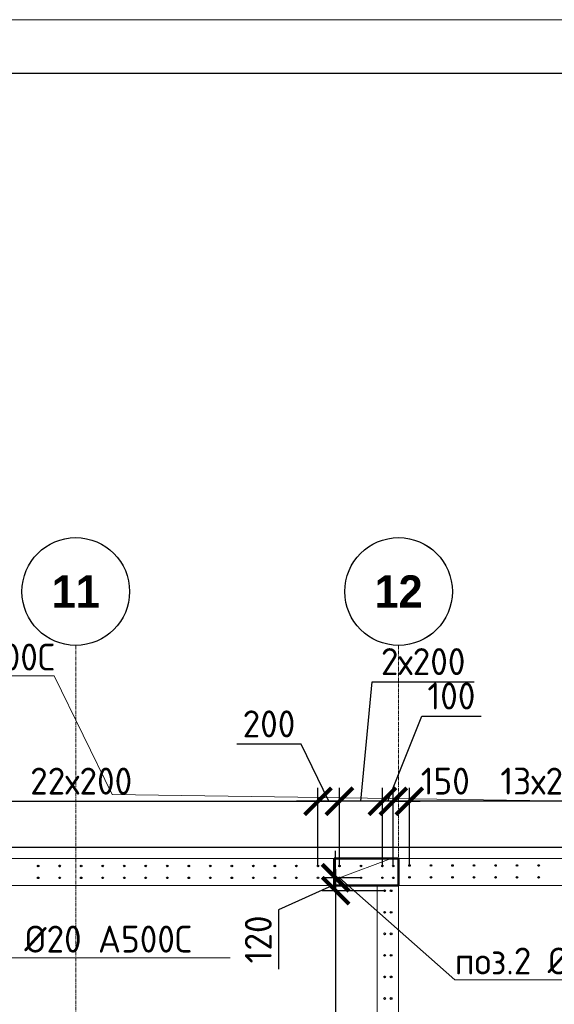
# Model space of a CAD drawing. Header units: millimetres. Extents: x -56135 to 1694203, y -446411 to -23139.
# Tile 245 of 256: x 994036 to 999005, y -107403 to -98264. Entities that reach past the tile are written whole.
import ezdxf
from ezdxf import colors
from ezdxf.entities.mleader import LeaderData, LeaderLine
from ezdxf.math import Vec2, Vec3

# ---------------------------------------------------------------- set-up
doc = ezdxf.new("R2010")
doc.units = ezdxf.units.MM
for name, pattern in [('01 Штриховая _4 мм_', [6, 3.5, -2.5]), ('______5', [1100, 800, -100, 100, -100]), ('HIDDEN2', [4.7625, 3.175, -1.5875]), ('осевая', [50.8, 31.75, -6.35, 6.35, -6.35])]:
    doc.linetypes.add(name, pattern=pattern)
for name, color, linetype, lineweight in [('0 Фундамент', 5, 'Continuous', 30), ('1 Стены', 3, 'Continuous', 30), ('Оси', 40, '______5', 18), ('подоснова', 151, 'Continuous', 5), ('РАЗМЕРЫ', 1, 'Continuous', 9), ('СТЕНЫ', 3, 'Continuous', 30), ('ТОНКИЕ', 7, 'Continuous', 9)]:
    doc.layers.add(name, color=color, linetype=linetype, lineweight=lineweight)
doc.layers.add('ТОЛСТЫЕ_ОСНОВНЫЕ', color=6, linetype='Continuous')
doc.styles.add('Century Gothic', font='GOTHIC.TTF')
doc.styles.add('GOST-2.304_Type-B', font='GOST_Common.ttf')
doc.dimstyles.new('СПДС', dxfattribs={"dimscale": 100, "dimtxt": 2.5, "dimasz": 2.5, "dimexe": 1.25, "dimexo": 0, "dimtad": 1, "dimdec": 0, "dimtxsty": 'GOST-2.304_Type-B', "dimblk": 'ARCHTICK', "dimcen": 2.5, "dimdle": 2, "dimadec": 0, "dimazin": 2, "dimtfac": 0.75, "dimtdec": 0, "dimtmove": 1, "dimatfit": 3, "dimfxl": 1, "dimtolj": 1, "dimarcsym": 1})

# ---------------------------------------------------------------- blocks, each defined once
blk = doc.blocks.new('NSY101')
at = {"color": 0, "linetype": 'ByBlock', "lineweight": -2}
blk.add_circle((0, 0), 50, dxfattribs=at)
blk = doc.blocks.new('оси 2.2-2.3')
at = {"layer": 'Оси', "color": 16, "linetype": 'осевая', "lineweight": 0, "transparency": 33554687}
for p, q in [((508254.9, -104267.9), (508254.9, -134893.5)), ((511254.9, -104267.9), (511254.9, -134893.5)), ((468076.3, -106495.4), (524372.9, -106495.4))]:
    blk.add_line(p, q, dxfattribs=at)
at = {"layer": 'Оси', "color": 16, "linetype": 'Continuous', "lineweight": 25, "transparency": 33554687, "xscale": 9.999999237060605, "yscale": 9.999999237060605, "zscale": 9.999999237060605}
for p in [(508254.4, -103767.9), (511254.4, -103767.9)]:
    blk.add_blockref('NSY101', p, dxfattribs=at)
at = {"layer": 'Оси', "color": 16, "linetype": 'Continuous', "lineweight": 25, "transparency": 33554687, "char_height": 300, "width": 620, "attachment_point": 5, "style": 'Century Gothic'}
for s, insert in [('\\A1;{\\fCentury Gothic|i0|b1;\\H300.000000;\\W1.000000;\\C16;11}\\P', (508254.4, -103767.9)), ('\\A1;{\\fCentury Gothic|i0|b1;\\H300.000000;\\W1.000000;\\C16;12}\\P', (511254.4, -103767.9))]:
    blk.add_mtext(s, dxfattribs=dict(at, insert=insert))
blk = doc.blocks.new('*U43')
at = {"layer": 'ТОЛСТЫЕ_ОСНОВНЫЕ', "color": 6}
blk.add_lwpolyline([(20, 5), (886, 5), (886, 415), (20, 415)], close=True, dxfattribs=at)
at = {"layer": 'ТОНКИЕ'}
blk.add_lwpolyline([(0, 0), (891, 0), (891, 420), (0, 420)], close=True, dxfattribs=at)
blk = doc.blocks.new('стены тп')
at = {"layer": '1 Стены', "color": 252, "linetype": 'HIDDEN2', "lineweight": 0, "true_color": 0x939598}
for p, q in [((909390.6, -187275.6), (862265.6, -187275.6)), ((889590.4, -187525.6), (899190.4, -187525.6)), ((899190.4, -187525.6), (899190.4, -188275.6)), ((899190.7, -187525.6), (899190.7, -192525.6)), ((899390.6, -187525.6), (904964.2, -187525.6)), ((899390.6, -188275.6), (899390.6, -187525.6)), ((899390.6, -192525.6), (899390.6, -187525.6))]:
    blk.add_line(p, q, dxfattribs=at)
blk = doc.blocks.new('_None')
blk = doc.blocks.new('_ArchTick')
at = {"color": 0, "linetype": 'ByBlock', "const_width": 0.15}
blk.add_lwpolyline([(-0.5, -0.5), (0.5, 0.5)], dxfattribs=at)
blk = doc.blocks.new('*D646')
at = {"layer": 'DEFPOINTS', "color": 0, "transparency": 16777216}
for p in [(996808.1, -105519), (992408.1, -106118.8, -720), (996808.1, -106118.8, -720)]:
    blk.add_point(p, dxfattribs=at)
at = {"layer": 'РАЗМЕРЫ', "color": 0, "lineweight": -2, "transparency": 16777216}
for p, q in [((992408.1, -106118.8), (992408.1, -105394)), ((996808.1, -106118.8), (996808.1, -105394)), ((992208.1, -105519), (997008.1, -105519))]:
    blk.add_line(p, q, dxfattribs=at)
at = {"layer": 'РАЗМЕРЫ', "color": 0, "lineweight": -2, "transparency": 16777216, "xscale": 250, "yscale": 250, "zscale": 250, "rotation": 180}
blk.add_blockref('_ArchTick', (992408.1, -105519), dxfattribs=at)
at = {"layer": 'РАЗМЕРЫ', "color": 0, "lineweight": -2, "transparency": 16777216, "xscale": 250, "yscale": 250, "zscale": 250}
blk.add_blockref('_ArchTick', (996808.1, -105519), dxfattribs=at)
at = {"layer": 'РАЗМЕРЫ', "color": 0, "transparency": 16777216, "insert": (994608.1, -105331.5), "char_height": 250, "attachment_point": 5, "style": 'GOST-2.304_Type-B'}
blk.add_mtext('\\A1;22х200', dxfattribs=at)
blk = doc.blocks.new('*D671')
at = {"layer": 'DEFPOINTS', "color": 0, "transparency": 16777216}
for p in [(997657.8, -105519), (997657.8, -106115, -720), (1000258.3, -106118.8)]:
    blk.add_point(p, dxfattribs=at)
at = {"layer": 'РАЗМЕРЫ', "color": 0, "lineweight": -2, "transparency": 16777216}
for p, q in [((997657.8, -106115), (997657.8, -105394)), ((1000258.3, -106118.8), (1000258.3, -105394)), ((1000458.3, -105519), (997457.8, -105519))]:
    blk.add_line(p, q, dxfattribs=at)
at = {"layer": 'РАЗМЕРЫ', "color": 0, "lineweight": -2, "transparency": 16777216, "xscale": 250, "yscale": 250, "zscale": 250, "rotation": 180}
blk.add_blockref('_ArchTick', (997657.8, -105519), dxfattribs=at)
at = {"layer": 'РАЗМЕРЫ', "color": 0, "lineweight": -2, "transparency": 16777216, "xscale": 250, "yscale": 250, "zscale": 250}
blk.add_blockref('_ArchTick', (1000258.3, -105519), dxfattribs=at)
at = {"layer": 'РАЗМЕРЫ', "color": 0, "transparency": 16777216, "insert": (998958, -105331.5), "char_height": 250, "attachment_point": 5, "style": 'GOST-2.304_Type-B'}
blk.add_mtext('\\A1;13х200', dxfattribs=at)
blk = doc.blocks.new('*D917')
at = {"layer": 'DEFPOINTS', "color": 0, "transparency": 16777216}
for p in [(997428, -106349.2, -360), (996972.5, -109949.2), (997428.5, -109949.2, -360)]:
    blk.add_point(p, dxfattribs=at)
at = {"layer": 'РАЗМЕРЫ', "color": 0, "lineweight": -2, "transparency": 16777216}
for p, q in [((996972.5, -106149.2), (996972.5, -110149.2)), ((997428, -106349.2), (996847.5, -106349.2)), ((997428.5, -109949.2), (996847.5, -109949.2))]:
    blk.add_line(p, q, dxfattribs=at)
at = {"layer": 'РАЗМЕРЫ', "color": 0, "lineweight": -2, "transparency": 16777216, "xscale": 250, "yscale": 250, "zscale": 250}
for p, rotation in [((996972.5, -106349.2), 90), ((996972.5, -109949.2), 270)]:
    blk.add_blockref('_ArchTick', p, dxfattribs=dict(at, rotation=rotation))
at = {"layer": 'РАЗМЕРЫ', "color": 0, "transparency": 16777216, "insert": (996785, -108149.2), "char_height": 250, "attachment_point": 5, "rotation": 90, "style": 'GOST-2.304_Type-B'}
blk.add_mtext('\\A1;18х200', dxfattribs=at)
blk = doc.blocks.new('*D1031')
at = {"layer": 'DEFPOINTS', "color": 0, "transparency": 16777216}
for p in [(997508, -105519), (997508, -106019.1), (997657.8, -106115, -720)]:
    blk.add_point(p, dxfattribs=at)
at = {"layer": 'РАЗМЕРЫ', "color": 0, "lineweight": -2, "transparency": 16777216}
for p, q in [((997508, -106019.1), (997508, -105394)), ((997657.8, -106115), (997657.8, -105394)), ((997857.8, -105519), (997308, -105519))]:
    blk.add_line(p, q, dxfattribs=at)
at = {"layer": 'РАЗМЕРЫ', "color": 0, "lineweight": -2, "transparency": 16777216, "xscale": 250, "yscale": 250, "zscale": 250, "rotation": 180}
blk.add_blockref('_ArchTick', (997508, -105519), dxfattribs=at)
at = {"layer": 'РАЗМЕРЫ', "color": 0, "lineweight": -2, "transparency": 16777216, "xscale": 250, "yscale": 250, "zscale": 250}
blk.add_blockref('_ArchTick', (997657.8, -105519), dxfattribs=at)
at = {"layer": 'РАЗМЕРЫ', "color": 0, "transparency": 16777216, "insert": (997991.5, -105331.5), "char_height": 250, "attachment_point": 5, "style": 'GOST-2.304_Type-B'}
blk.add_mtext('\\A1;150', dxfattribs=at)
blk = doc.blocks.new('*D1032')
at = {"layer": 'DEFPOINTS', "color": 0, "transparency": 16777216}
for p in [(997407.5, -105519), (997407.5, -106118.6), (997508, -106119.1)]:
    blk.add_point(p, dxfattribs=at)
at = {"layer": 'РАЗМЕРЫ', "color": 0, "lineweight": -2, "transparency": 16777216}
for p, q in [((997457.8, -105519), (997773.5, -104729.1)), ((997773.5, -104729.1), (998323.5, -104729.1)), ((997407.5, -106118.6), (997407.5, -105394)), ((997508, -106119.1), (997508, -105394)), ((997407.5, -105519), (997157.5, -105519)), ((997508, -105519), (997407.5, -105519)), ((997508, -105519), (997407.5, -105519)), ((997508, -105519), (997758, -105519))]:
    blk.add_line(p, q, dxfattribs=at)
at = {"layer": 'РАЗМЕРЫ', "color": 0, "lineweight": -2, "transparency": 16777216, "xscale": 250, "yscale": 250, "zscale": 250}
blk.add_blockref('_ArchTick', (997407.5, -105519), dxfattribs=at)
at = {"layer": 'РАЗМЕРЫ', "color": 0, "lineweight": -2, "transparency": 16777216, "xscale": 250, "yscale": 250, "zscale": 250, "rotation": 180}
blk.add_blockref('_ArchTick', (997508, -105519), dxfattribs=at)
at = {"layer": 'РАЗМЕРЫ', "color": 0, "transparency": 16777216, "insert": (998048.5, -104541.6), "char_height": 250, "attachment_point": 5, "style": 'GOST-2.304_Type-B'}
blk.add_mtext('\\A1;100', dxfattribs=at)
blk = doc.blocks.new('*D1033')
at = {"layer": 'DEFPOINTS', "color": 0, "transparency": 16777216}
for p in [(997008.3, -105519), (997008.3, -106118.8), (997407.5, -106118.6)]:
    blk.add_point(p, dxfattribs=at)
at = {"layer": 'РАЗМЕРЫ', "color": 0, "lineweight": -2, "transparency": 16777216}
for p, q in [((997207.9, -105519), (997311, -104409.6)), ((997311, -104409.6), (998261, -104409.6)), ((997008.3, -106118.8), (997008.3, -105394)), ((997407.5, -106118.6), (997407.5, -105394)), ((997607.5, -105519), (996808.3, -105519))]:
    blk.add_line(p, q, dxfattribs=at)
at = {"layer": 'РАЗМЕРЫ', "color": 0, "lineweight": -2, "transparency": 16777216, "xscale": 250, "yscale": 250, "zscale": 250, "rotation": 180}
blk.add_blockref('_ArchTick', (997008.3, -105519), dxfattribs=at)
at = {"layer": 'РАЗМЕРЫ', "color": 0, "lineweight": -2, "transparency": 16777216, "xscale": 250, "yscale": 250, "zscale": 250}
blk.add_blockref('_ArchTick', (997407.5, -105519), dxfattribs=at)
at = {"layer": 'РАЗМЕРЫ', "color": 0, "transparency": 16777216, "insert": (997786, -104222.1), "char_height": 250, "attachment_point": 5, "style": 'GOST-2.304_Type-B'}
blk.add_mtext('\\A1;2х200', dxfattribs=at)
blk = doc.blocks.new('*D1034')
at = {"layer": 'DEFPOINTS', "color": 0, "transparency": 16777216}
for p in [(996808.1, -105519), (996808.1, -105843.1), (997008.3, -106118.8)]:
    blk.add_point(p, dxfattribs=at)
at = {"layer": 'РАЗМЕРЫ', "color": 0, "lineweight": -2, "transparency": 16777216}
for p, q in [((996653.2, -104987.8), (996053.2, -104987.8)), ((996908.2, -105519), (996653.2, -104987.8)), ((996808.1, -105843.1), (996808.1, -105394)), ((997008.3, -106118.8), (997008.3, -105394)), ((997208.3, -105519), (996608.1, -105519))]:
    blk.add_line(p, q, dxfattribs=at)
at = {"layer": 'РАЗМЕРЫ', "color": 0, "lineweight": -2, "transparency": 16777216, "xscale": 250, "yscale": 250, "zscale": 250, "rotation": 180}
blk.add_blockref('_ArchTick', (996808.1, -105519), dxfattribs=at)
at = {"layer": 'РАЗМЕРЫ', "color": 0, "lineweight": -2, "transparency": 16777216, "xscale": 250, "yscale": 250, "zscale": 250}
blk.add_blockref('_ArchTick', (997008.3, -105519), dxfattribs=at)
at = {"layer": 'РАЗМЕРЫ', "color": 0, "transparency": 16777216, "insert": (996353.2, -104800.3), "char_height": 250, "attachment_point": 5, "style": 'GOST-2.304_Type-B'}
blk.add_mtext('\\A1;200', dxfattribs=at)
blk = doc.blocks.new('*D1035')
at = {"layer": 'DEFPOINTS', "color": 0, "transparency": 16777216}
for p in [(996972.5, -106228.9), (997207.5, -106228.9), (997428, -106349.2, -360)]:
    blk.add_point(p, dxfattribs=at)
at = {"layer": 'РАЗМЕРЫ', "color": 0, "lineweight": -2, "transparency": 16777216}
for p, q in [((996972.5, -106228.9), (996972.5, -105978.9)), ((996972.5, -106289), (996441.3, -106526.3)), ((997207.5, -106228.9), (996847.5, -106228.9)), ((996972.5, -106349.2), (996972.5, -106228.9)), ((996972.5, -106349.2), (996972.5, -106228.9)), ((997428, -106349.2), (996847.5, -106349.2)), ((996972.5, -106349.2), (996972.5, -106599.2)), ((996441.3, -106526.3), (996441.3, -107076.3))]:
    blk.add_line(p, q, dxfattribs=at)
at = {"layer": 'РАЗМЕРЫ', "color": 0, "lineweight": -2, "transparency": 16777216, "xscale": 250, "yscale": 250, "zscale": 250}
for p, rotation in [((996972.5, -106228.9), 270), ((996972.5, -106349.2), 90)]:
    blk.add_blockref('_ArchTick', p, dxfattribs=dict(at, rotation=rotation))
at = {"layer": 'РАЗМЕРЫ', "color": 0, "transparency": 16777216, "insert": (996253.8, -106801.3), "char_height": 250, "attachment_point": 5, "rotation": 90, "style": 'GOST-2.304_Type-B'}
blk.add_mtext('\\A1;120', dxfattribs=at)
blk = doc.blocks.new('стены  тп')
at = {"layer": 'СТЕНЫ', "color": 251, "linetype": '01 Штриховая _4 мм_', "lineweight": 0, "true_color": 0x636466}
for p, q in [((589762.3, -316375.7, 3100), (542387.3, -316375.7, 3100)), ((569712.1, -316625.7, 3100), (579312.1, -316625.7, 3100)), ((579312.1, -316625.7, 3100), (579312.1, -317375.7, 3100)), ((579312.5, -316625.7, 3100), (579312.5, -321625.7, 3100)), ((579512.3, -316625.7, 3100), (585085.9, -316625.7, 3100)), ((579512.3, -317375.7, 3100), (579512.3, -316625.7, 3100)), ((579512.3, -321625.7, 3100), (579512.3, -316625.7, 3100))]:
    blk.add_line(p, q, dxfattribs=at)

msp = doc.modelspace()

# ---------------------------------------------------------------- linework, layer by layer
at = {"color": 1, "lineweight": 50}
msp.add_lwpolyline([(996958, -106049.2), (997558, -106049.2), (997558, -106299.2), (996958, -106299.2)], close=True, dxfattribs=at)
at = {"layer": '0 Фундамент'}
msp.add_lwpolyline([(960458, -105949.2), (960458, -130129.2), (967808, -130129.2), (967808, -130129.2), (980308, -130129.2), (980308, -130129.2), (982658, -130129.2), (982658, -130129.2), (1008108, -130129.2), (1008108, -126049.2), (1009588, -126049.2), (1009588, -117449.2), (1008108, -117449.2), (1008108, -105949.2), (960458, -105949.2)], dxfattribs=at)
at = {"layer": 'РАЗМЕРЫ', "color": 8, "linetype": 'Continuous', "lineweight": 30}
for centre in [(997658.6, -106115.2, -720), (997658.8, -106115, -720), (997858.6, -106115.2, -720), (997858.8, -106115, -720), (998058.6, -106115.2, -720), (998058.8, -106115, -720), (998258.6, -106115.2, -720), (998258.8, -106115, -720), (998458.6, -106115.2, -720), (998458.8, -106115, -720), (998658.6, -106115.2, -720), (998658.8, -106115, -720), (998858.6, -106115.2, -720), (998858.8, -106115, -720), (994207.8, -106119.1, -720), (994208.1, -106118.8, -720), (994407.8, -106119.1, -720), (994408.1, -106118.8, -720), (994607.8, -106119.1, -720), (994608.1, -106118.8, -720), (994807.8, -106119.1, -720), (994808.1, -106118.8, -720), (995007.8, -106119.1, -720), (995008.1, -106118.8, -720), (995207.8, -106119.1, -720), (995208.1, -106118.8, -720), (995407.8, -106119.1, -720), (995408.1, -106118.8, -720), (995607.8, -106119.1, -720), (995608.1, -106118.8, -720), (995807.8, -106119.1, -720), (995808.1, -106118.8, -720), (996007.8, -106119.1, -720), (996008.1, -106118.8, -720), (996207.8, -106119.1, -720), (996208.1, -106118.8, -720), (996407.8, -106119.1, -720), (996408.1, -106118.8, -720), (996607.8, -106119.1, -720), (996608.1, -106118.8, -720), (996807.8, -106119.1, -720), (996808.1, -106118.8, -720), (994208.1, -106229.2, -720), (994408.1, -106229.2, -720), (994608.1, -106229.2, -720), (994808.1, -106229.2, -720), (995008.1, -106229.2, -720), (995208.1, -106229.2, -720), (995408.1, -106229.2, -720), (995608.1, -106229.2, -720), (995808.1, -106229.2, -720), (996008.1, -106229.2, -720), (996208.1, -106229.2, -720), (996408.1, -106229.2, -720), (996608.1, -106229.2, -720), (996808.1, -106229.2, -720), (997658.8, -106225.3, -720), (997858.8, -106225.3, -720), (998058.8, -106225.3, -720), (998258.8, -106225.3, -720), (998458.8, -106225.3, -720), (998658.8, -106225.3, -720), (998858.8, -106225.3, -720)]:
    msp.add_circle(centre, 7, dxfattribs=at)
at = {"layer": 'РАЗМЕРЫ', "color": 6, "linetype": 'Continuous', "lineweight": 30}
for centre in [(997008, -106119.1), (997008.3, -106118.8), (997207.5, -106118.6), (997207.8, -106118.8), (997407.5, -106118.6), (997407.8, -106118.8), (997507.8, -106118.8), (997508, -106119.1), (997008.3, -106229.2), (997207.5, -106228.9), (997407.5, -106228.9), (997507.8, -106229.2)]:
    msp.add_circle(centre, 7, dxfattribs=at)
at = {"layer": 'РАЗМЕРЫ', "color": 4, "linetype": 'Continuous', "lineweight": 30}
for centre in [(997428, -106349.2, -360), (997488.4, -106349.2, -360), (997428, -106549.2, -360), (997488.4, -106549.2, -360), (997428, -106749.2, -360), (997488.4, -106749.2, -360), (997428, -106949.2, -360), (997488.4, -106949.2, -360), (997428, -107149.2, -360), (997488.4, -107149.2, -360), (997428, -107349.2, -360), (997488.4, -107349.2, -360)]:
    msp.add_circle(centre, 8, dxfattribs=at)

# ---------------------------------------------------------------- block references
at = {"xscale": 100, "yscale": 100, "zscale": 100}
msp.add_blockref('*U43', (949583.4, -140263.7), dxfattribs=at)
at = {"layer": 'Оси', "color": 16, "linetype": 'Continuous', "lineweight": 25, "transparency": 33554687, "xscale": 9.999999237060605, "yscale": 9.999999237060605, "zscale": 9.999999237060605}
for p in [(994557.6, -103571.7), (997557.6, -103571.7)]:
    msp.add_blockref('NSY101', p, dxfattribs=at)
at = {"layer": 'РАЗМЕРЫ', "color": 1}
for name, p in [('оси 2.2-2.3', (486303.3, 196.2)), ('стены тп', (98167.6, 81226.5))]:
    msp.add_blockref(name, p, dxfattribs=at)
at = {"layer": 'РАЗМЕРЫ'}
msp.add_blockref('стены  тп', (418045.9, 210326.6, -3100), dxfattribs=at)

# ---------------------------------------------------------------- texts
at = {"layer": 'Оси', "color": 16, "linetype": 'Continuous', "lineweight": 25, "transparency": 33554687, "char_height": 300, "width": 620, "attachment_point": 5, "style": 'Century Gothic'}
for s, insert in [('\\A1;{\\fCentury Gothic|i0|b1;\\H300.000000;\\W1.000000;\\C16;11}\\P', (994557.6, -103571.7)), ('\\A1;{\\fCentury Gothic|i0|b1;\\H300.000000;\\W1.000000;\\C16;12}\\P', (997557.6, -103571.7))]:
    msp.add_mtext(s, dxfattribs=dict(at, insert=insert))

# ---------------------------------------------------------------- dimensions: what is measured, and where the dimension line sits
at = {"layer": 'РАЗМЕРЫ', "color": 1}
dim = msp.add_linear_dim(base=(997008.3, -105519), p1=(997407.5, -106118.6), p2=(997008.3, -106118.8), text='2х200', dimstyle='СПДС', dxfattribs=at)
dim.commit()
dim.dimension.update_dxf_attribs({"geometry": '*D1033', "text_midpoint": (997373.5, -104409.6), "dimtype": 160})
for base, p1, p2, picture, middle in [((997407.5306, -105519.0343), (997508.0212, -106119.0535), (997407.5306, -106118.5629), '*D1032', (997836.0375, -104729.1142)), ((996808.1, -105519), (997008.3, -106118.8), (996808.1, -105843.1), '*D1034', (996590.7, -104987.8)), ((997508, -105519), (997657.8, -106115, -720), (997508, -106019.1), '*D1031', (997991.5, -105519))]:
    dim = msp.add_linear_dim(base=base, p1=p1, p2=p2, dimstyle='СПДС', dxfattribs=at)
    dim.commit()
    dim.dimension.update_dxf_attribs({"geometry": picture, "text_midpoint": middle, "dimtype": 160})
for base, p1, p2, text, picture, middle in [((996808.1, -105519), (992408.1, -106118.8, -720), (996808.1, -106118.8, -720), '22х200', '*D646', (994608.1, -105331.5)), ((997657.8, -105519), (1000258.3, -106118.8), (997657.8, -106115, -720), '13х200', '*D671', (998958, -105331.5))]:
    dim = msp.add_linear_dim(base=base, p1=p1, p2=p2, text=text, dimstyle='СПДС', dxfattribs=at)
    dim.commit()
    dim.dimension.update_dxf_attribs({"geometry": picture, "text_midpoint": middle})
dim = msp.add_linear_dim(base=(996972.5, -106228.9), p1=(997428, -106349.2, -360), p2=(997207.5, -106228.9), angle=90, dimstyle='СПДС', dxfattribs=at)
dim.commit()
dim.dimension.update_dxf_attribs({"geometry": '*D1035', "text_midpoint": (996441.3, -106588.8), "dimtype": 160})
at = {"layer": 'РАЗМЕРЫ'}
dim = msp.add_linear_dim(base=(996972.5, -109949.2), p1=(997428, -106349.2, -360), p2=(997428.5, -109949.2, -360), angle=90, text='18х200', dimstyle='СПДС', dxfattribs=at)
dim.commit()
dim.dimension.update_dxf_attribs({"geometry": '*D917', "text_midpoint": (996785, -108149.2)})

# ---------------------------------------------------------------- leaders
at = {"layer": 'подоснова', "color": 4, "ltscale": 0.3}
ml = msp.add_multileader_mtext('Standard', dxfattribs=at)
ml.set_content('{\\C2;поз.5 %%C12 А500С }', color=4, style='GOST-2.304_Type-B')
ml.set_leader_properties(color=256, linetype='ByLayer', lineweight=15)
ml.set_arrow_properties(name='NONE')
ml.build(insert=Vec2(0, 0))
ml.multileader.update_dxf_attribs({"text_left_attachment_type": 6, "text_right_attachment_type": 6, "dogleg_length": 0.1, "arrow_head_size": 18})
ctx = ml.context
ctx.base_point, ctx.char_height, ctx.arrow_head_size, ctx.landing_gap_size, ctx.plane_origin = Vec3(991983.9, -104355), 250, 18, 20, Vec3(1002722.2, -102326.2)
ctx.left_attachment, ctx.right_attachment, ctx.text_align_type = 6, 6, 1
notes = []
notes.append((ctx, [(0, (1, 1, 0), (994357.7, -104355), (-1, 0), 0.1, [(0, [(994928.1, -105519), (999209.1, -105519), (994897.4, -105456.5)], 0, [])])]))
ctx.mtext.insert, ctx.mtext.width, ctx.mtext.alignment, ctx.mtext.flow_direction = Vec3(993170.7, -104055), 4075.871, 2, 5
ml = msp.add_multileader_mtext('Standard', dxfattribs=at)
ml.set_content('{\\C2;поз.2 %%C20 А500С }', color=4, style='GOST-2.304_Type-B')
ml.set_leader_properties(color=256, linetype='ByLayer', lineweight=15)
ml.set_arrow_properties(name='NONE')
ml.build(insert=Vec2(0, 0))
ml.multileader.update_dxf_attribs({"text_left_attachment_type": 6, "text_right_attachment_type": 6, "dogleg_length": 0.1, "arrow_head_size": 18})
ctx = ml.context
ctx.base_point, ctx.char_height, ctx.arrow_head_size, ctx.landing_gap_size, ctx.plane_origin = Vec3(998078.9, -107176.5), 250, 18, 20, Vec3(1001865.1, -104162.9)
ctx.left_attachment, ctx.right_attachment, ctx.text_align_type = 6, 6, 1
notes.append((ctx, [(1, (1, 1, 0), (998078.8, -107176.5), (1, 0), 0.1, [(1, [(997488.4, -106049.2), (997008.3, -106229.2)], 0, [])])]))
ctx.mtext.insert, ctx.mtext.width, ctx.mtext.alignment, ctx.mtext.flow_direction = Vec3(999290.8, -106876.5), 4075.871, 2, 5
ml = msp.add_multileader_mtext('Standard', dxfattribs=at)
ml.set_content('{\\C2;поз.2 %%C20 А500С }', color=4, style='GOST-2.304_Type-B')
ml.set_leader_properties(color=256, linetype='ByLayer', lineweight=15)
ml.set_arrow_properties(name='NONE')
ml.build(insert=Vec2(0, 0))
ml.multileader.update_dxf_attribs({"text_left_attachment_type": 6, "text_right_attachment_type": 6, "dogleg_length": 0.1, "arrow_head_size": 18})
ctx = ml.context
ctx.base_point, ctx.char_height, ctx.arrow_head_size, ctx.landing_gap_size, ctx.plane_origin = Vec3(993215.6, -106973.1), 250, 18, 20, Vec3(996589, -104232.6)
ctx.left_attachment, ctx.right_attachment, ctx.text_align_type = 6, 6, 1
notes.append((ctx, [(1, (1, 1, 0), (993215.5, -106973.1), (1, 0), 0.1, [(1, [(992212.3, -106118.8), (991708.4, -106236.2)], 0, [])])]))
ctx.mtext.insert, ctx.mtext.width, ctx.mtext.alignment, ctx.mtext.flow_direction = Vec3(994427.5, -106673.1), 4075.871, 2, 5
ml = msp.add_multileader_mtext('Standard', dxfattribs=at)
ml.set_content('{\\C2;поз.1 %%C16 А500С }', color=4, style='GOST-2.304_Type-B')
ml.set_leader_properties(color=256, linetype='ByLayer', lineweight=15)
ml.set_arrow_properties(name='NONE')
ml.build(insert=Vec2(0, 0))
ml.multileader.update_dxf_attribs({"text_left_attachment_type": 6, "text_right_attachment_type": 6, "dogleg_length": 0.1, "arrow_head_size": 18})
ctx = ml.context
ctx.base_point, ctx.char_height, ctx.arrow_head_size, ctx.landing_gap_size, ctx.plane_origin = Vec3(993034.9, -108565.9, -360), 250, 18, 20, Vec3(996577.3, -108380.2, -360)
ctx.left_attachment, ctx.right_attachment, ctx.text_align_type = 6, 6, 1
notes.append((ctx, [(1, (1, 1, 0), (993034.8, -108565.9, -360), (1, 0), 0.1, [(2, [(992200.6, -110266.5, -360), (992188.3, -107707.2, -360), (992188.7, -106407.2, -360)], 0, [])])]))
ctx.mtext.insert, ctx.mtext.width, ctx.mtext.alignment, ctx.mtext.flow_direction = Vec3(994196.8, -108265.9, -360), 4075.871, 2, 5
for ctx, leaders in notes:
    for number, flags, end, landing, length, lines in leaders:
        leader = LeaderData()
        leader.index, (leader.has_last_leader_line, leader.has_dogleg_vector, leader.attachment_direction) = number, flags
        leader.last_leader_point, leader.dogleg_vector, leader.dogleg_length = Vec3(end), Vec3(landing), length
        for number, points, colour, breaks in lines:
            line = LeaderLine()
            line.index, line.vertices, line.color, line.breaks = number, Vec3.list(points), colors.encode_raw_color(colour), breaks
            leader.lines.append(line)
        ctx.leaders.append(leader)

doc.saveas('drawing.dxf')
